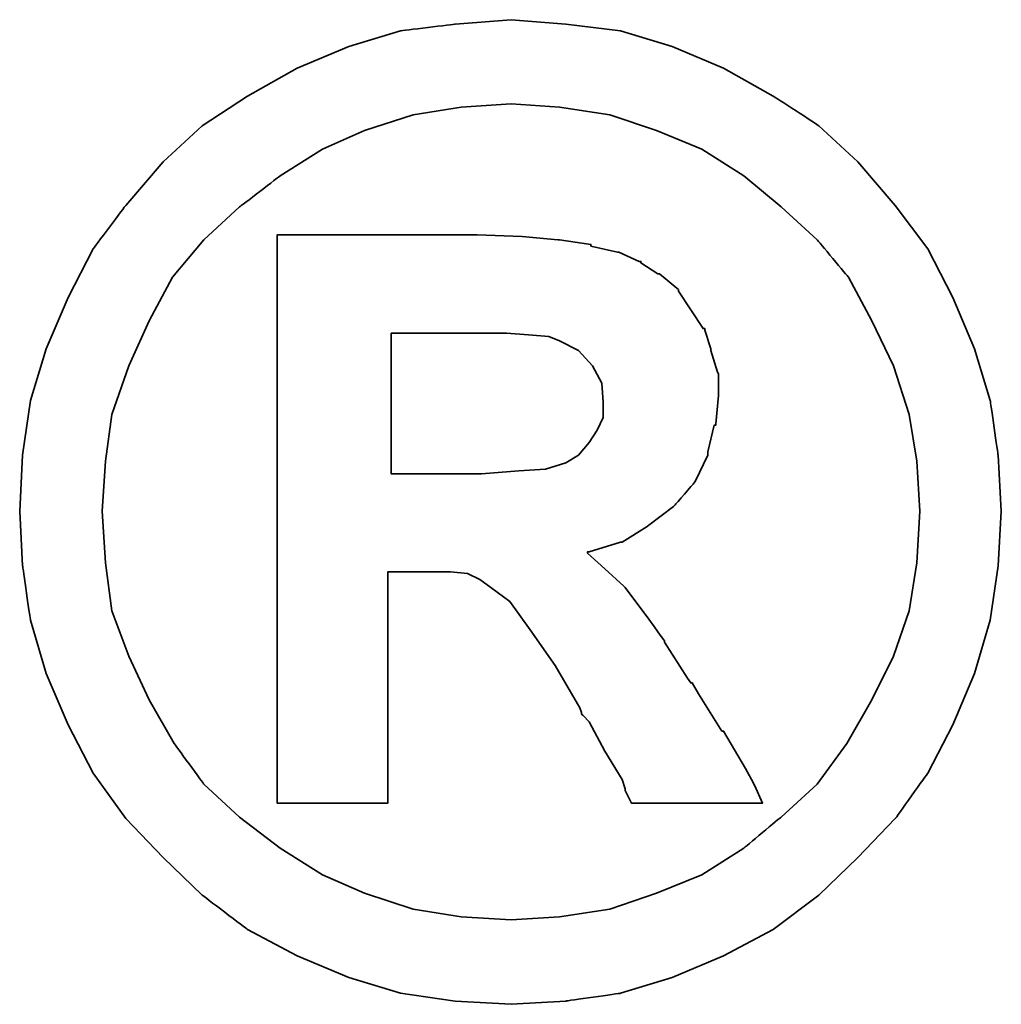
# Model space of a CAD drawing. Header units: millimetres. Extents: x 289 to 527, y -436 to -355.
# Tile 47 of 50: x 473.275 to 473.822, y -410.824 to -410.275. Entities that reach past the tile are written whole.
import ezdxf

# ---------------------------------------------------------------- set-up
doc = ezdxf.new("R2010")
doc.units = ezdxf.units.MM
doc.header["$LTSCALE"] = 0.1
doc.layers.add('DIM', color=4, linetype='CONTINUOUS')
doc.layers.add('layer 1', color=7, linetype='CONTINUOUS')

# ---------------------------------------------------------------- blocks, each defined once
blk = doc.blocks.new('TBI MOTION logo(完整正式版)')
at = {"layer": 'layer 1', "color": 22, "lineweight": 35}
for points, knots in [([(81.20634, 4.98624), (81.20634, 4.98624), (81.18649, 5.32862), (81.18649, 5.32862), (81.18649, 5.32862), (81.18649, 5.32862), (81.13886, 5.66206), (81.13886, 5.66206), (81.13886, 5.66206), (81.13886, 5.66206), (81.04359, 5.97764), (81.04359, 5.97764), (81.04359, 5.97764), (81.04359, 5.97764), (80.91061, 6.29124), (80.91061, 6.29124), (80.91061, 6.29124), (80.91061, 6.29124), (80.75778, 6.58697), (80.75778, 6.58697), (80.75778, 6.58697), (80.75778, 6.58697), (80.5593, 6.85294), (80.5593, 6.85294), (80.5593, 6.85294), (80.5593, 6.85294), (80.33105, 7.1189), (80.33105, 7.1189), (80.33105, 7.1189), (80.33105, 7.1189), (80.09287, 7.33921), (80.09287, 7.33921), (80.09287, 7.33921), (80.09287, 7.33921), (79.815, 7.51982), (79.815, 7.51982), (79.815, 7.51982), (79.815, 7.51982), (79.51133, 7.69051), (79.51133, 7.69051), (79.51133, 7.69051), (79.51133, 7.69051), (79.19773, 7.8235), (79.19773, 7.8235), (79.19773, 7.8235), (79.19773, 7.8235), (78.88215, 7.91877), (78.88215, 7.91877), (78.88215, 7.91877), (78.88215, 7.91877), (78.54871, 7.95846), (78.54871, 7.95846), (78.54871, 7.95846), (78.54871, 7.95846), (78.21526, 7.98625), (78.21526, 7.98625), (78.21526, 7.98625), (78.21526, 7.98625), (77.87388, 7.95846), (77.87388, 7.95846), (77.87388, 7.95846), (77.87388, 7.95846), (77.54044, 7.91877), (77.54044, 7.91877), (77.54044, 7.91877), (77.54044, 7.91877), (77.22485, 7.8235), (77.22485, 7.8235), (77.22485, 7.8235), (77.22485, 7.8235), (76.91027, 7.69051), (76.91027, 7.69051), (76.91027, 7.69051), (76.91027, 7.69051), (76.6056, 7.51982), (76.6056, 7.51982), (76.6056, 7.51982), (76.6056, 7.51982), (76.32972, 7.33921), (76.32972, 7.33921), (76.32972, 7.33921), (76.32972, 7.33921), (76.09154, 7.1189), (76.09154, 7.1189), (76.09154, 7.1189), (76.09154, 7.1189), (75.86329, 6.85294), (75.86329, 6.85294), (75.86329, 6.85294), (75.86329, 6.85294), (75.66382, 6.58697), (75.66382, 6.58697), (75.66382, 6.58697), (75.66382, 6.58697), (75.51099, 6.29124), (75.51099, 6.29124), (75.51099, 6.29124), (75.51099, 6.29124), (75.37702, 5.97764), (75.37702, 5.97764), (75.37702, 5.97764), (75.37702, 5.97764), (75.28175, 5.66206), (75.28175, 5.66206), (75.28175, 5.66206), (75.28175, 5.66206), (75.23411, 5.32862), (75.23411, 5.32862), (75.23411, 5.32862), (75.23411, 5.32862), (75.21625, 4.98624), (75.21625, 4.98624), (75.21625, 4.98624), (75.21625, 4.98624), (75.23411, 4.6528), (75.23411, 4.6528), (75.23411, 4.6528), (75.23411, 4.6528), (75.28175, 4.32035), (75.28175, 4.32035), (75.28175, 4.32035), (75.28175, 4.32035), (75.37702, 3.99583), (75.37702, 3.99583), (75.37702, 3.99583), (75.37702, 3.99583), (75.51099, 3.68224), (75.51099, 3.68224), (75.51099, 3.68224), (75.51099, 3.68224), (75.66382, 3.38749), (75.66382, 3.38749), (75.66382, 3.38749), (75.66382, 3.38749), (75.86329, 3.10963), (75.86329, 3.10963), (75.86329, 3.10963), (75.86329, 3.10963), (76.09154, 2.87145), (76.09154, 2.87145), (76.09154, 2.87145), (76.09154, 2.87145), (76.32972, 2.6432), (76.32972, 2.6432), (76.32972, 2.6432), (76.32972, 2.6432), (76.6056, 2.43381), (76.6056, 2.43381), (76.6056, 2.43381), (76.6056, 2.43381), (76.91027, 2.27205), (76.91027, 2.27205), (76.91027, 2.27205), (76.91027, 2.27205), (77.22485, 2.13906), (77.22485, 2.13906), (77.22485, 2.13906), (77.22485, 2.13906), (77.54044, 2.0438), (77.54044, 2.0438), (77.54044, 2.0438), (77.54044, 2.0438), (77.87388, 1.99616), (77.87388, 1.99616), (77.87388, 1.99616), (77.87388, 1.99616), (78.21526, 1.97631), (78.21526, 1.97631), (78.21526, 1.97631), (78.21526, 1.97631), (78.54871, 1.99616), (78.54871, 1.99616), (78.54871, 1.99616), (78.54871, 1.99616), (78.88215, 2.0438), (78.88215, 2.0438), (78.88215, 2.0438), (78.88215, 2.0438), (79.19773, 2.13906), (79.19773, 2.13906), (79.19773, 2.13906), (79.19773, 2.13906), (79.51133, 2.27205), (79.51133, 2.27205), (79.51133, 2.27205), (79.51133, 2.27205), (79.815, 2.43381), (79.815, 2.43381), (79.815, 2.43381), (79.815, 2.43381), (80.09287, 2.6432), (80.09287, 2.6432), (80.09287, 2.6432), (80.09287, 2.6432), (80.33105, 2.87145), (80.33105, 2.87145), (80.33105, 2.87145), (80.33105, 2.87145), (80.5593, 3.10963), (80.5593, 3.10963), (80.5593, 3.10963), (80.5593, 3.10963), (80.75778, 3.38749), (80.75778, 3.38749), (80.75778, 3.38749), (80.75778, 3.38749), (80.91061, 3.68224), (80.91061, 3.68224), (80.91061, 3.68224), (80.91061, 3.68224), (81.04359, 3.99583), (81.04359, 3.99583), (81.04359, 3.99583), (81.04359, 3.99583), (81.13886, 4.32035), (81.13886, 4.32035), (81.13886, 4.32035), (81.13886, 4.32035), (81.18649, 4.6528), (81.18649, 4.6528), (81.18649, 4.6528), (81.18649, 4.6528), (81.20634, 4.98624), (81.20634, 4.98624)], [0, 0, 0, 0, 0.0178571, 0.0178571, 0.0178571, 0.0178572, 0.0357143, 0.0357143, 0.0357143, 0.0357143, 0.0535714, 0.0535714, 0.0535714, 0.0535714, 0.0714286, 0.0714286, 0.0714286, 0.0714286, 0.0892857, 0.0892857, 0.0892857, 0.0892857, 0.1071429, 0.1071429, 0.1071429, 0.1071429, 0.125, 0.125, 0.125, 0.125, 0.1428571, 0.1428571, 0.1428571, 0.1428572, 0.1607143, 0.1607143, 0.1607143, 0.1607143, 0.1785714, 0.1785714, 0.1785714, 0.1785714, 0.1964286, 0.1964286, 0.1964286, 0.1964286, 0.2142857, 0.2142857, 0.2142857, 0.2142857, 0.2321429, 0.2321429, 0.2321429, 0.2321429, 0.25, 0.25, 0.25, 0.25, 0.2678571, 0.2678571, 0.2678571, 0.2678572, 0.2857143, 0.2857143, 0.2857143, 0.2857143, 0.3035714, 0.3035714, 0.3035714, 0.3035714, 0.3214286, 0.3214286, 0.3214286, 0.3214286, 0.3392857, 0.3392857, 0.3392857, 0.3392857, 0.3571429, 0.3571429, 0.3571429, 0.3571429, 0.375, 0.375, 0.375, 0.375, 0.3928571, 0.3928571, 0.3928571, 0.3928572, 0.4107143, 0.4107143, 0.4107143, 0.4107143, 0.4285714, 0.4285714, 0.4285714, 0.4285714, 0.4464286, 0.4464286, 0.4464286, 0.4464286, 0.4642857, 0.4642857, 0.4642857, 0.4642857, 0.4821429, 0.4821429, 0.4821429, 0.4821429, 0.5, 0.5, 0.5, 0.5, 0.5178571, 0.5178571, 0.5178571, 0.5178572, 0.5357143, 0.5357143, 0.5357143, 0.5357143, 0.5535714, 0.5535714, 0.5535714, 0.5535714, 0.5714286, 0.5714286, 0.5714286, 0.5714286, 0.5892857, 0.5892857, 0.5892857, 0.5892857, 0.6071429, 0.6071429, 0.6071429, 0.6071429, 0.625, 0.625, 0.625, 0.625, 0.6428571, 0.6428571, 0.6428571, 0.6428572, 0.6607143, 0.6607143, 0.6607143, 0.6607143, 0.6785714, 0.6785714, 0.6785714, 0.6785714, 0.6964286, 0.6964286, 0.6964286, 0.6964286, 0.7142857, 0.7142857, 0.7142857, 0.7142857, 0.7321429, 0.7321429, 0.7321429, 0.7321429, 0.75, 0.75, 0.75, 0.75, 0.7678571, 0.7678571, 0.7678571, 0.7678572, 0.7857143, 0.7857143, 0.7857143, 0.7857143, 0.8035714, 0.8035714, 0.8035714, 0.8035714, 0.8214286, 0.8214286, 0.8214286, 0.8214286, 0.8392857, 0.8392857, 0.8392857, 0.8392857, 0.8571429, 0.8571429, 0.8571429, 0.8571429, 0.875, 0.875, 0.875, 0.875, 0.8928571, 0.8928571, 0.8928571, 0.8928572, 0.9107143, 0.9107143, 0.9107143, 0.9107143, 0.9285714, 0.9285714, 0.9285714, 0.9285714, 0.9464286, 0.9464286, 0.9464286, 0.9464286, 0.9642857, 0.9642857, 0.9642857, 0.9642857, 0.9821429, 0.9821429, 0.9821429, 0.9821429, 1, 1, 1, 1]), ([(80.71014, 4.98624), (80.71014, 4.98624), (80.69129, 5.29091), (80.69129, 5.29091), (80.69129, 5.29091), (80.69129, 5.29091), (80.64464, 5.57672), (80.64464, 5.57672), (80.64464, 5.57672), (80.64464, 5.57672), (80.54937, 5.87245), (80.54937, 5.87245), (80.54937, 5.87245), (80.54937, 5.87245), (80.41639, 6.14833), (80.41639, 6.14833), (80.41639, 6.14833), (80.41639, 6.14833), (80.27349, 6.41429), (80.27349, 6.41429), (80.27349, 6.41429), (80.27349, 6.41429), (80.08295, 6.64255), (80.08295, 6.64255), (80.08295, 6.64255), (80.08295, 6.64255), (79.86264, 6.84301), (79.86264, 6.84301), (79.86264, 6.84301), (79.86264, 6.84301), (79.63439, 7.03355), (79.63439, 7.03355), (79.63439, 7.03355), (79.63439, 7.03355), (79.37835, 7.1963), (79.37835, 7.1963), (79.37835, 7.1963), (79.37835, 7.1963), (79.10246, 7.30944), (79.10246, 7.30944), (79.10246, 7.30944), (79.10246, 7.30944), (78.81665, 7.40471), (78.81665, 7.40471), (78.81665, 7.40471), (78.81665, 7.40471), (78.511, 7.45234), (78.511, 7.45234), (78.511, 7.45234), (78.511, 7.45234), (78.21526, 7.47219), (78.21526, 7.47219), (78.21526, 7.47219), (78.21526, 7.47219), (77.9106, 7.45234), (77.9106, 7.45234), (77.9106, 7.45234), (77.9106, 7.45234), (77.61685, 7.40471), (77.61685, 7.40471), (77.61685, 7.40471), (77.61685, 7.40471), (77.32012, 7.30944), (77.32012, 7.30944), (77.32012, 7.30944), (77.32012, 7.30944), (77.06309, 7.1963), (77.06309, 7.1963), (77.06309, 7.1963), (77.06309, 7.1963), (76.80606, 7.03355), (76.80606, 7.03355), (76.80606, 7.03355), (76.80606, 7.03355), (76.55797, 6.84301), (76.55797, 6.84301), (76.55797, 6.84301), (76.55797, 6.84301), (76.34063, 6.64255), (76.34063, 6.64255), (76.34063, 6.64255), (76.34063, 6.64255), (76.1491, 6.41429), (76.1491, 6.41429), (76.1491, 6.41429), (76.1491, 6.41429), (76.0062, 6.14833), (76.0062, 6.14833), (76.0062, 6.14833), (76.0062, 6.14833), (75.88314, 5.87245), (75.88314, 5.87245), (75.88314, 5.87245), (75.88314, 5.87245), (75.77794, 5.57672), (75.77794, 5.57672), (75.77794, 5.57672), (75.77794, 5.57672), (75.73924, 5.29091), (75.73924, 5.29091), (75.73924, 5.29091), (75.73924, 5.29091), (75.72039, 4.98624), (75.72039, 4.98624), (75.72039, 4.98624), (75.72039, 4.98624), (75.73924, 4.67165), (75.73924, 4.67165), (75.73924, 4.67165), (75.73924, 4.67165), (75.77794, 4.37791), (75.77794, 4.37791), (75.77794, 4.37791), (75.77794, 4.37791), (75.88314, 4.10102), (75.88314, 4.10102), (75.88314, 4.10102), (75.88314, 4.10102), (76.0062, 3.83407), (76.0062, 3.83407), (76.0062, 3.83407), (76.0062, 3.83407), (76.15902, 3.56811), (76.15902, 3.56811), (76.15902, 3.56811), (76.15902, 3.56811), (76.34063, 3.32001), (76.34063, 3.32001), (76.34063, 3.32001), (76.34063, 3.32001), (76.55797, 3.11955), (76.55797, 3.11955), (76.55797, 3.11955), (76.55797, 3.11955), (76.80606, 2.92901), (76.80606, 2.92901), (76.80606, 2.92901), (76.80606, 2.92901), (77.06309, 2.76725), (77.06309, 2.76725), (77.06309, 2.76725), (77.06309, 2.76725), (77.32012, 2.65412), (77.32012, 2.65412), (77.32012, 2.65412), (77.32012, 2.65412), (77.61685, 2.55786), (77.61685, 2.55786), (77.61685, 2.55786), (77.61685, 2.55786), (77.9106, 2.51022), (77.9106, 2.51022), (77.9106, 2.51022), (77.9106, 2.51022), (78.21526, 2.49137), (78.21526, 2.49137), (78.21526, 2.49137), (78.21526, 2.49137), (78.511, 2.51022), (78.511, 2.51022), (78.511, 2.51022), (78.511, 2.51022), (78.81665, 2.55786), (78.81665, 2.55786), (78.81665, 2.55786), (78.81665, 2.55786), (79.10246, 2.65412), (79.10246, 2.65412), (79.10246, 2.65412), (79.10246, 2.65412), (79.37835, 2.76725), (79.37835, 2.76725), (79.37835, 2.76725), (79.37835, 2.76725), (79.63439, 2.92901), (79.63439, 2.92901), (79.63439, 2.92901), (79.63439, 2.92901), (79.86264, 3.11955), (79.86264, 3.11955), (79.86264, 3.11955), (79.86264, 3.11955), (80.08295, 3.32001), (80.08295, 3.32001), (80.08295, 3.32001), (80.08295, 3.32001), (80.26356, 3.56811), (80.26356, 3.56811), (80.26356, 3.56811), (80.26356, 3.56811), (80.41639, 3.83407), (80.41639, 3.83407), (80.41639, 3.83407), (80.41639, 3.83407), (80.54937, 4.10102), (80.54937, 4.10102), (80.54937, 4.10102), (80.54937, 4.10102), (80.64464, 4.37791), (80.64464, 4.37791), (80.64464, 4.37791), (80.64464, 4.37791), (80.69129, 4.67165), (80.69129, 4.67165), (80.69129, 4.67165), (80.69129, 4.67165), (80.71014, 4.98624), (80.71014, 4.98624)], [0, 0, 0, 0, 0.0192308, 0.0192308, 0.0192308, 0.0192308, 0.0384615, 0.0384615, 0.0384615, 0.0384615, 0.0576923, 0.0576923, 0.0576923, 0.0576923, 0.0769231, 0.0769231, 0.0769231, 0.0769231, 0.0961538, 0.0961538, 0.0961538, 0.0961539, 0.1153846, 0.1153846, 0.1153846, 0.1153846, 0.1346154, 0.1346154, 0.1346154, 0.1346154, 0.1538462, 0.1538462, 0.1538462, 0.1538462, 0.1730769, 0.1730769, 0.1730769, 0.1730769, 0.1923077, 0.1923077, 0.1923077, 0.1923077, 0.2115385, 0.2115385, 0.2115385, 0.2115385, 0.2307692, 0.2307692, 0.2307692, 0.2307692, 0.25, 0.25, 0.25, 0.25, 0.2692308, 0.2692308, 0.2692308, 0.2692308, 0.2884615, 0.2884615, 0.2884615, 0.2884615, 0.3076923, 0.3076923, 0.3076923, 0.3076923, 0.3269231, 0.3269231, 0.3269231, 0.3269231, 0.3461538, 0.3461538, 0.3461538, 0.3461539, 0.3653846, 0.3653846, 0.3653846, 0.3653846, 0.3846154, 0.3846154, 0.3846154, 0.3846154, 0.4038462, 0.4038462, 0.4038462, 0.4038462, 0.4230769, 0.4230769, 0.4230769, 0.4230769, 0.4423077, 0.4423077, 0.4423077, 0.4423077, 0.4615385, 0.4615385, 0.4615385, 0.4615385, 0.4807692, 0.4807692, 0.4807692, 0.4807692, 0.5, 0.5, 0.5, 0.5, 0.5192308, 0.5192308, 0.5192308, 0.5192308, 0.5384615, 0.5384615, 0.5384615, 0.5384615, 0.5576923, 0.5576923, 0.5576923, 0.5576923, 0.5769231, 0.5769231, 0.5769231, 0.5769231, 0.5961538, 0.5961538, 0.5961538, 0.5961539, 0.6153846, 0.6153846, 0.6153846, 0.6153846, 0.6346154, 0.6346154, 0.6346154, 0.6346154, 0.6538462, 0.6538462, 0.6538462, 0.6538462, 0.6730769, 0.6730769, 0.6730769, 0.6730769, 0.6923077, 0.6923077, 0.6923077, 0.6923077, 0.7115385, 0.7115385, 0.7115385, 0.7115385, 0.7307692, 0.7307692, 0.7307692, 0.7307692, 0.75, 0.75, 0.75, 0.75, 0.7692308, 0.7692308, 0.7692308, 0.7692308, 0.7884615, 0.7884615, 0.7884615, 0.7884615, 0.8076923, 0.8076923, 0.8076923, 0.8076923, 0.8269231, 0.8269231, 0.8269231, 0.8269231, 0.8461538, 0.8461538, 0.8461538, 0.8461539, 0.8653846, 0.8653846, 0.8653846, 0.8653846, 0.8846154, 0.8846154, 0.8846154, 0.8846154, 0.9038462, 0.9038462, 0.9038462, 0.9038462, 0.9230769, 0.9230769, 0.9230769, 0.9230769, 0.9423077, 0.9423077, 0.9423077, 0.9423077, 0.9615385, 0.9615385, 0.9615385, 0.9615385, 0.9807692, 0.9807692, 0.9807692, 0.9807692, 1, 1, 1, 1]), ([(76.78721, 3.2823), (76.78721, 3.2823), (76.78721, 3.32001), (76.78721, 3.32001), (76.78721, 3.32001), (76.78721, 3.32001), (76.78721, 3.42422), (76.78721, 3.42422), (76.78721, 3.42422), (76.78721, 3.42422), (76.78721, 3.59689), (76.78721, 3.59689), (76.78721, 3.59689), (76.78721, 3.59689), (76.78721, 3.80529), (76.78721, 3.80529), (76.78721, 3.80529), (76.78721, 3.80529), (76.78721, 4.0524), (76.78721, 4.0524), (76.78721, 4.0524), (76.78721, 4.0524), (76.78721, 4.32035), (76.78721, 4.32035), (76.78721, 4.32035), (76.78721, 4.32035), (76.78721, 4.92868), (76.78721, 4.92868), (76.78721, 4.92868), (76.78721, 4.92868), (76.78721, 5.53801), (76.78721, 5.53801), (76.78721, 5.53801), (76.78721, 5.53801), (76.78721, 5.82482), (76.78721, 5.82482), (76.78721, 5.82482), (76.78721, 5.82482), (76.78721, 6.07291), (76.78721, 6.07291), (76.78721, 6.07291), (76.78721, 6.07291), (76.78721, 6.30017), (76.78721, 6.30017), (76.78721, 6.30017), (76.78721, 6.30017), (76.78721, 6.45399), (76.78721, 6.45399), (76.78721, 6.45399), (76.78721, 6.45399), (76.78721, 6.5572), (76.78721, 6.5572), (76.78721, 6.5572), (76.78721, 6.5572), (76.78721, 6.59689), (76.78721, 6.59689), (76.78721, 6.59689), (76.78721, 6.59689), (76.78721, 6.67232), (76.78721, 6.67232), (76.78721, 6.67232), (76.78721, 6.67232), (76.8537, 6.67232), (76.8537, 6.67232), (76.8537, 6.67232), (76.8537, 6.67232), (76.87355, 6.67232), (76.87355, 6.67232), (76.87355, 6.67232), (76.87355, 6.67232), (76.91027, 6.67232), (76.91027, 6.67232), (76.91027, 6.67232), (76.91027, 6.67232), (77.04424, 6.67232), (77.04424, 6.67232), (77.04424, 6.67232), (77.04424, 6.67232), (77.22485, 6.67232), (77.22485, 6.67232), (77.22485, 6.67232), (77.22485, 6.67232), (77.43524, 6.67232), (77.43524, 6.67232), (77.43524, 6.67232), (77.43524, 6.67232), (77.65357, 6.67232), (77.65357, 6.67232), (77.65357, 6.67232), (77.65357, 6.67232), (77.82625, 6.67232), (77.82625, 6.67232), (77.82625, 6.67232), (77.82625, 6.67232), (77.94037, 6.67232), (77.94037, 6.67232), (77.94037, 6.67232), (77.94037, 6.67232), (77.97709, 6.67232), (77.97709, 6.67232), (77.97709, 6.67232), (77.97709, 6.67232), (77.99694, 6.67232), (77.99694, 6.67232), (77.99694, 6.67232), (77.99694, 6.67232), (78.00686, 6.67232), (78.00686, 6.67232), (78.00686, 6.67232), (78.00686, 6.67232), (78.28275, 6.6624), (78.28275, 6.6624), (78.28275, 6.6624), (78.28275, 6.6624), (78.50107, 6.64255), (78.50107, 6.64255), (78.50107, 6.64255), (78.50107, 6.64255), (78.511, 6.64255), (78.511, 6.64255), (78.511, 6.64255), (78.511, 6.64255), (78.70154, 6.61476), (78.70154, 6.61476), (78.70154, 6.61476), (78.70154, 6.61476), (78.70154, 6.60483), (78.70154, 6.60483), (78.70154, 6.60483), (78.70154, 6.60483), (78.86429, 6.56713), (78.86429, 6.56713), (78.86429, 6.56713), (78.86429, 6.56713), (78.87223, 6.56713), (78.87223, 6.56713), (78.87223, 6.56713), (78.87223, 6.56713), (78.99727, 6.51056), (78.99727, 6.51056), (78.99727, 6.51056), (78.99727, 6.51056), (79.00719, 6.51056), (79.00719, 6.51056), (79.00719, 6.51056), (79.00719, 6.51056), (79.00719, 6.50162), (79.00719, 6.50162), (79.00719, 6.50162), (79.00719, 6.50162), (79.1104, 6.43415), (79.1104, 6.43415), (79.1104, 6.43415), (79.1104, 6.43415), (79.12132, 6.43415), (79.12132, 6.43415), (79.12132, 6.43415), (79.12132, 6.43415), (79.22552, 6.34781), (79.22552, 6.34781), (79.22552, 6.34781), (79.22552, 6.34781), (79.23544, 6.33888), (79.23544, 6.33888), (79.23544, 6.33888), (79.23544, 6.33888), (79.23544, 6.32895), (79.23544, 6.32895), (79.23544, 6.32895), (79.23544, 6.32895), (79.31087, 6.21483), (79.31087, 6.21483), (79.31087, 6.21483), (79.31087, 6.21483), (79.38629, 6.1007), (79.38629, 6.1007), (79.38629, 6.1007), (79.38629, 6.1007), (79.3972, 6.1007), (79.3972, 6.1007), (79.3972, 6.1007), (79.3972, 6.1007), (79.3972, 6.09078), (79.3972, 6.09078), (79.3972, 6.09078), (79.3972, 6.09078), (79.43392, 5.97764), (79.43392, 5.97764), (79.43392, 5.97764), (79.43392, 5.97764), (79.43392, 5.96772), (79.43392, 5.96772), (79.43392, 5.96772), (79.43392, 5.96772), (79.47362, 5.83474), (79.47362, 5.83474), (79.47362, 5.83474), (79.47362, 5.83474), (79.48156, 5.82482), (79.48156, 5.82482), (79.48156, 5.82482), (79.48156, 5.82482), (79.48156, 5.69977), (79.48156, 5.69977), (79.48156, 5.69977), (79.48156, 5.69977), (79.48156, 5.69183), (79.48156, 5.69183), (79.48156, 5.69183), (79.48156, 5.69183), (79.4637, 5.51915), (79.4637, 5.51915), (79.4637, 5.51915), (79.4637, 5.51915), (79.4637, 5.51122), (79.4637, 5.51122), (79.4637, 5.51122), (79.4637, 5.51122), (79.45377, 5.51122), (79.45377, 5.51122), (79.45377, 5.51122), (79.45377, 5.51122), (79.41507, 5.34847), (79.41507, 5.34847), (79.41507, 5.34847), (79.41507, 5.34847), (79.41507, 5.33854), (79.41507, 5.33854), (79.41507, 5.33854), (79.41507, 5.33854), (79.41507, 5.32862), (79.41507, 5.32862), (79.41507, 5.32862), (79.41507, 5.32862), (79.33865, 5.16785), (79.33865, 5.16785), (79.33865, 5.16785), (79.33865, 5.16785), (79.33071, 5.15693), (79.33071, 5.15693), (79.33071, 5.15693), (79.33071, 5.15693), (79.2156, 5.02495), (79.2156, 5.02495), (79.2156, 5.02495), (79.2156, 5.02495), (79.20567, 5.01502), (79.20567, 5.01502), (79.20567, 5.01502), (79.20567, 5.01502), (79.05483, 4.89991), (79.05483, 4.89991), (79.05483, 4.89991), (79.05483, 4.89991), (79.04491, 4.89197), (79.04491, 4.89197), (79.04491, 4.89197), (79.04491, 4.89197), (78.89208, 4.7967), (78.89208, 4.7967), (78.89208, 4.7967), (78.89208, 4.7967), (78.88215, 4.7967), (78.88215, 4.7967), (78.88215, 4.7967), (78.88215, 4.7967), (78.69161, 4.73913), (78.69161, 4.73913), (78.69161, 4.73913), (78.69161, 4.73913), (78.68169, 4.73913), (78.68169, 4.73913), (78.68169, 4.73913), (78.68169, 4.73913), (78.68169, 4.72921), (78.68169, 4.72921), (78.68169, 4.72921), (78.68169, 4.72921), (78.78688, 4.63394), (78.78688, 4.63394), (78.78688, 4.63394), (78.78688, 4.63394), (78.902, 4.52875), (78.902, 4.52875), (78.902, 4.52875), (78.902, 4.52875), (78.91093, 4.52081), (78.91093, 4.52081), (78.91093, 4.52081), (78.91093, 4.52081), (79.02506, 4.36798), (79.02506, 4.36798), (79.02506, 4.36798), (79.02506, 4.36798), (79.1501, 4.1953), (79.1501, 4.1953), (79.1501, 4.1953), (79.1501, 4.1953), (79.1501, 4.18736), (79.1501, 4.18736), (79.1501, 4.18736), (79.1501, 4.18736), (79.29201, 3.96705), (79.29201, 3.96705), (79.29201, 3.96705), (79.29201, 3.96705), (79.31087, 3.93828), (79.31087, 3.93828), (79.31087, 3.93828), (79.31087, 3.93828), (79.32079, 3.93828), (79.32079, 3.93828), (79.32079, 3.93828), (79.32079, 3.93828), (79.3585, 3.87178), (79.3585, 3.87178), (79.3585, 3.87178), (79.3585, 3.87178), (79.50141, 3.64353), (79.50141, 3.64353), (79.50141, 3.64353), (79.50141, 3.64353), (79.51133, 3.64353), (79.51133, 3.64353), (79.51133, 3.64353), (79.51133, 3.64353), (79.64431, 3.41528), (79.64431, 3.41528), (79.64431, 3.41528), (79.64431, 3.41528), (79.68202, 3.3478), (79.68202, 3.3478), (79.68202, 3.3478), (79.68202, 3.3478), (79.70187, 3.31009), (79.70187, 3.31009), (79.70187, 3.31009), (79.70187, 3.31009), (79.7495, 3.2049), (79.7495, 3.2049), (79.7495, 3.2049), (79.7495, 3.2049), (79.64431, 3.2049), (79.64431, 3.2049), (79.64431, 3.2049), (79.64431, 3.2049), (79.62546, 3.2049), (79.62546, 3.2049), (79.62546, 3.2049), (79.62546, 3.2049), (79.53912, 3.2049), (79.53912, 3.2049), (79.53912, 3.2049), (79.53912, 3.2049), (79.31087, 3.2049), (79.31087, 3.2049), (79.31087, 3.2049), (79.31087, 3.2049), (79.08262, 3.2049), (79.08262, 3.2049), (79.08262, 3.2049), (79.08262, 3.2049), (79.00719, 3.2049), (79.00719, 3.2049), (79.00719, 3.2049), (79.00719, 3.2049), (78.98735, 3.2049), (78.98735, 3.2049), (78.98735, 3.2049), (78.98735, 3.2049), (78.94964, 3.2049), (78.94964, 3.2049), (78.94964, 3.2049), (78.94964, 3.2049), (78.92979, 3.24459), (78.92979, 3.24459), (78.92979, 3.24459), (78.92979, 3.24459), (78.91093, 3.2823), (78.91093, 3.2823), (78.91093, 3.2823), (78.91093, 3.2823), (78.91093, 3.29223), (78.91093, 3.29223), (78.91093, 3.29223), (78.91093, 3.29223), (78.89208, 3.3478), (78.89208, 3.3478), (78.89208, 3.3478), (78.89208, 3.3478), (78.78688, 3.52048), (78.78688, 3.52048), (78.78688, 3.52048), (78.78688, 3.52048), (78.69161, 3.7001), (78.69161, 3.7001), (78.69161, 3.7001), (78.69161, 3.7001), (78.6539, 3.7388), (78.6539, 3.7388), (78.6539, 3.7388), (78.6539, 3.7388), (78.64398, 3.74873), (78.64398, 3.74873), (78.64398, 3.74873), (78.64398, 3.74873), (78.64398, 3.75766), (78.64398, 3.75766), (78.64398, 3.75766), (78.64398, 3.75766), (78.63405, 3.78644), (78.63405, 3.78644), (78.63405, 3.78644), (78.63405, 3.78644), (78.48321, 4.04347), (78.48321, 4.04347), (78.48321, 4.04347), (78.48321, 4.04347), (78.33038, 4.2618), (78.33038, 4.2618), (78.33038, 4.2618), (78.33038, 4.2618), (78.20732, 4.43447), (78.20732, 4.43447), (78.20732, 4.43447), (78.20732, 4.43447), (78.09221, 4.52081), (78.09221, 4.52081), (78.09221, 4.52081), (78.09221, 4.52081), (78.02472, 4.56845), (78.02472, 4.56845), (78.02472, 4.56845), (78.02472, 4.56845), (77.9493, 4.60616), (77.9493, 4.60616), (77.9493, 4.60616), (77.9493, 4.60616), (77.8451, 4.61608), (77.8451, 4.61608), (77.8451, 4.61608), (77.8451, 4.61608), (77.71113, 4.61608), (77.71113, 4.61608), (77.71113, 4.61608), (77.71113, 4.61608), (77.69128, 4.61608), (77.69128, 4.61608), (77.69128, 4.61608), (77.69128, 4.61608), (77.67342, 4.61608), (77.67342, 4.61608), (77.67342, 4.61608), (77.67342, 4.61608), (77.5583, 4.61608), (77.5583, 4.61608), (77.5583, 4.61608), (77.5583, 4.61608), (77.46303, 4.61608), (77.46303, 4.61608), (77.46303, 4.61608), (77.46303, 4.61608), (77.46303, 4.54761), (77.46303, 4.54761), (77.46303, 4.54761), (77.46303, 4.54761), (77.46303, 4.47318), (77.46303, 4.47318), (77.46303, 4.47318), (77.46303, 4.47318), (77.46303, 4.24294), (77.46303, 4.24294), (77.46303, 4.24294), (77.46303, 4.24294), (77.46303, 3.99583), (77.46303, 3.99583), (77.46303, 3.99583), (77.46303, 3.99583), (77.46303, 3.72888), (77.46303, 3.72888), (77.46303, 3.72888), (77.46303, 3.72888), (77.46303, 3.51055), (77.46303, 3.51055), (77.46303, 3.51055), (77.46303, 3.51055), (77.46303, 3.42422), (77.46303, 3.42422), (77.46303, 3.42422), (77.46303, 3.42422), (77.46303, 3.35773), (77.46303, 3.35773), (77.46303, 3.35773), (77.46303, 3.35773), (77.46303, 3.30017), (77.46303, 3.30017), (77.46303, 3.30017), (77.46303, 3.30017), (77.46303, 3.2823), (77.46303, 3.2823), (77.46303, 3.2823), (77.46303, 3.2823), (77.46303, 3.2049), (77.46303, 3.2049), (77.46303, 3.2049), (77.46303, 3.2049), (77.39753, 3.2049), (77.39753, 3.2049), (77.39753, 3.2049), (77.39753, 3.2049), (77.37768, 3.2049), (77.37768, 3.2049), (77.37768, 3.2049), (77.37768, 3.2049), (77.32012, 3.2049), (77.32012, 3.2049), (77.32012, 3.2049), (77.32012, 3.2049), (77.12165, 3.2049), (77.12165, 3.2049), (77.12165, 3.2049), (77.12165, 3.2049), (76.94897, 3.2049), (76.94897, 3.2049), (76.94897, 3.2049), (76.94897, 3.2049), (76.8924, 3.2049), (76.8924, 3.2049), (76.8924, 3.2049), (76.8924, 3.2049), (76.8537, 3.2049), (76.8537, 3.2049), (76.8537, 3.2049), (76.8537, 3.2049), (76.78721, 3.2049), (76.78721, 3.2049), (76.78721, 3.2049), (76.78721, 3.2049), (76.78721, 3.2823), (76.78721, 3.2823)], [0, 0, 0, 0, 0.0074074, 0.0074074, 0.0074074, 0.0074074, 0.0148148, 0.0148148, 0.0148148, 0.0148148, 0.0222222, 0.0222222, 0.0222222, 0.0222222, 0.0296296, 0.0296296, 0.0296296, 0.0296296, 0.037037, 0.037037, 0.037037, 0.037037, 0.0444444, 0.0444444, 0.0444444, 0.0444445, 0.0518519, 0.0518519, 0.0518519, 0.0518519, 0.0592593, 0.0592593, 0.0592593, 0.0592593, 0.0666667, 0.0666667, 0.0666667, 0.0666667, 0.0740741, 0.0740741, 0.0740741, 0.0740741, 0.0814815, 0.0814815, 0.0814815, 0.0814815, 0.0888889, 0.0888889, 0.0888889, 0.0888889, 0.0962963, 0.0962963, 0.0962963, 0.0962963, 0.1037037, 0.1037037, 0.1037037, 0.1037037, 0.1111111, 0.1111111, 0.1111111, 0.1111111, 0.1185185, 0.1185185, 0.1185185, 0.1185185, 0.1259259, 0.1259259, 0.1259259, 0.1259259, 0.1333333, 0.1333333, 0.1333333, 0.1333333, 0.1407407, 0.1407407, 0.1407407, 0.1407408, 0.1481481, 0.1481481, 0.1481481, 0.1481482, 0.1555556, 0.1555556, 0.1555556, 0.1555556, 0.162963, 0.162963, 0.162963, 0.162963, 0.1703704, 0.1703704, 0.1703704, 0.1703704, 0.1777778, 0.1777778, 0.1777778, 0.1777778, 0.1851852, 0.1851852, 0.1851852, 0.1851852, 0.1925926, 0.1925926, 0.1925926, 0.1925926, 0.2, 0.2, 0.2, 0.2, 0.2074074, 0.2074074, 0.2074074, 0.2074074, 0.2148148, 0.2148148, 0.2148148, 0.2148148, 0.2222222, 0.2222222, 0.2222222, 0.2222222, 0.2296296, 0.2296296, 0.2296296, 0.2296296, 0.237037, 0.237037, 0.237037, 0.237037, 0.2444444, 0.2444444, 0.2444444, 0.2444445, 0.2518519, 0.2518519, 0.2518519, 0.2518519, 0.2592593, 0.2592593, 0.2592593, 0.2592593, 0.2666667, 0.2666667, 0.2666667, 0.2666667, 0.2740741, 0.2740741, 0.2740741, 0.2740741, 0.2814815, 0.2814815, 0.2814815, 0.2814815, 0.2888889, 0.2888889, 0.2888889, 0.2888889, 0.2962963, 0.2962963, 0.2962963, 0.2962963, 0.3037037, 0.3037037, 0.3037037, 0.3037037, 0.3111111, 0.3111111, 0.3111111, 0.3111111, 0.3185185, 0.3185185, 0.3185185, 0.3185185, 0.3259259, 0.3259259, 0.3259259, 0.3259259, 0.3333333, 0.3333333, 0.3333333, 0.3333333, 0.3407407, 0.3407407, 0.3407407, 0.3407408, 0.3481481, 0.3481481, 0.3481481, 0.3481482, 0.3555556, 0.3555556, 0.3555556, 0.3555556, 0.362963, 0.362963, 0.362963, 0.362963, 0.3703704, 0.3703704, 0.3703704, 0.3703704, 0.3777778, 0.3777778, 0.3777778, 0.3777778, 0.3851852, 0.3851852, 0.3851852, 0.3851852, 0.3925926, 0.3925926, 0.3925926, 0.3925926, 0.4, 0.4, 0.4, 0.4, 0.4074074, 0.4074074, 0.4074074, 0.4074074, 0.4148148, 0.4148148, 0.4148148, 0.4148148, 0.4222222, 0.4222222, 0.4222222, 0.4222222, 0.4296296, 0.4296296, 0.4296296, 0.4296296, 0.437037, 0.437037, 0.437037, 0.437037, 0.4444444, 0.4444444, 0.4444444, 0.4444445, 0.4518519, 0.4518519, 0.4518519, 0.4518519, 0.4592593, 0.4592593, 0.4592593, 0.4592593, 0.4666667, 0.4666667, 0.4666667, 0.4666667, 0.4740741, 0.4740741, 0.4740741, 0.4740741, 0.4814815, 0.4814815, 0.4814815, 0.4814815, 0.4888889, 0.4888889, 0.4888889, 0.4888889, 0.4962963, 0.4962963, 0.4962963, 0.4962963, 0.5037037, 0.5037037, 0.5037037, 0.5037037, 0.5111111, 0.5111111, 0.5111111, 0.5111111, 0.5185185, 0.5185185, 0.5185185, 0.5185185, 0.5259259, 0.5259259, 0.5259259, 0.5259259, 0.5333333, 0.5333333, 0.5333333, 0.5333333, 0.5407407, 0.5407407, 0.5407407, 0.5407408, 0.5481481, 0.5481481, 0.5481481, 0.5481482, 0.5555556, 0.5555556, 0.5555556, 0.5555556, 0.562963, 0.562963, 0.562963, 0.562963, 0.5703704, 0.5703704, 0.5703704, 0.5703704, 0.5777778, 0.5777778, 0.5777778, 0.5777778, 0.5851852, 0.5851852, 0.5851852, 0.5851852, 0.5925926, 0.5925926, 0.5925926, 0.5925926, 0.6, 0.6, 0.6, 0.6, 0.6074074, 0.6074074, 0.6074074, 0.6074074, 0.6148148, 0.6148148, 0.6148148, 0.6148148, 0.6222222, 0.6222222, 0.6222222, 0.6222222, 0.6296296, 0.6296296, 0.6296296, 0.6296296, 0.637037, 0.637037, 0.637037, 0.637037, 0.6444444, 0.6444444, 0.6444444, 0.6444445, 0.6518519, 0.6518519, 0.6518519, 0.6518519, 0.6592593, 0.6592593, 0.6592593, 0.6592593, 0.6666667, 0.6666667, 0.6666667, 0.6666667, 0.6740741, 0.6740741, 0.6740741, 0.6740741, 0.6814815, 0.6814815, 0.6814815, 0.6814815, 0.6888889, 0.6888889, 0.6888889, 0.6888889, 0.6962963, 0.6962963, 0.6962963, 0.6962963, 0.7037037, 0.7037037, 0.7037037, 0.7037037, 0.7111111, 0.7111111, 0.7111111, 0.7111111, 0.7185185, 0.7185185, 0.7185185, 0.7185185, 0.7259259, 0.7259259, 0.7259259, 0.7259259, 0.7333333, 0.7333333, 0.7333333, 0.7333333, 0.7407407, 0.7407407, 0.7407407, 0.7407408, 0.7481481, 0.7481481, 0.7481481, 0.7481482, 0.7555556, 0.7555556, 0.7555556, 0.7555556, 0.762963, 0.762963, 0.762963, 0.762963, 0.7703704, 0.7703704, 0.7703704, 0.7703704, 0.7777778, 0.7777778, 0.7777778, 0.7777778, 0.7851852, 0.7851852, 0.7851852, 0.7851852, 0.7925926, 0.7925926, 0.7925926, 0.7925926, 0.8, 0.8, 0.8, 0.8, 0.8074074, 0.8074074, 0.8074074, 0.8074074, 0.8148148, 0.8148148, 0.8148148, 0.8148148, 0.8222222, 0.8222222, 0.8222222, 0.8222222, 0.8296296, 0.8296296, 0.8296296, 0.8296296, 0.837037, 0.837037, 0.837037, 0.837037, 0.8444444, 0.8444444, 0.8444444, 0.8444445, 0.8518519, 0.8518519, 0.8518519, 0.8518519, 0.8592593, 0.8592593, 0.8592593, 0.8592593, 0.8666667, 0.8666667, 0.8666667, 0.8666667, 0.8740741, 0.8740741, 0.8740741, 0.8740741, 0.8814815, 0.8814815, 0.8814815, 0.8814815, 0.8888889, 0.8888889, 0.8888889, 0.8888889, 0.8962963, 0.8962963, 0.8962963, 0.8962963, 0.9037037, 0.9037037, 0.9037037, 0.9037037, 0.9111111, 0.9111111, 0.9111111, 0.9111111, 0.9185185, 0.9185185, 0.9185185, 0.9185185, 0.9259259, 0.9259259, 0.9259259, 0.9259259, 0.9333333, 0.9333333, 0.9333333, 0.9333333, 0.9407407, 0.9407407, 0.9407407, 0.9407408, 0.9481481, 0.9481481, 0.9481481, 0.9481482, 0.9555556, 0.9555556, 0.9555556, 0.9555556, 0.962963, 0.962963, 0.962963, 0.962963, 0.9703704, 0.9703704, 0.9703704, 0.9703704, 0.9777778, 0.9777778, 0.9777778, 0.9777778, 0.9851852, 0.9851852, 0.9851852, 0.9851852, 0.9925926, 0.9925926, 0.9925926, 0.9925926, 1, 1, 1, 1]), ([(77.48288, 6.07291), (77.48288, 6.07291), (77.48288, 5.99551), (77.48288, 5.99551), (77.48288, 5.99551), (77.48288, 5.99551), (77.48288, 5.82482), (77.48288, 5.82482), (77.48288, 5.82482), (77.48288, 5.82482), (77.48288, 5.63328), (77.48288, 5.63328), (77.48288, 5.63328), (77.48288, 5.63328), (77.48288, 5.46358), (77.48288, 5.46358), (77.48288, 5.46358), (77.48288, 5.46358), (77.48288, 5.29091), (77.48288, 5.29091), (77.48288, 5.29091), (77.48288, 5.29091), (77.48288, 5.21449), (77.48288, 5.21449), (77.48288, 5.21449), (77.48288, 5.21449), (77.50074, 5.21449), (77.50074, 5.21449), (77.50074, 5.21449), (77.50074, 5.21449), (77.71113, 5.21449), (77.71113, 5.21449), (77.71113, 5.21449), (77.71113, 5.21449), (77.94037, 5.21449), (77.94037, 5.21449), (77.94037, 5.21449), (77.94037, 5.21449), (78.01579, 5.21449), (78.01579, 5.21449), (78.01579, 5.21449), (78.01579, 5.21449), (78.03465, 5.21449), (78.03465, 5.21449), (78.03465, 5.21449), (78.03465, 5.21449), (78.2629, 5.23335), (78.2629, 5.23335), (78.2629, 5.23335), (78.2629, 5.23335), (78.42565, 5.24327), (78.42565, 5.24327), (78.42565, 5.24327), (78.42565, 5.24327), (78.54871, 5.28098), (78.54871, 5.28098), (78.54871, 5.28098), (78.54871, 5.28098), (78.62611, 5.32862), (78.62611, 5.32862), (78.62611, 5.32862), (78.62611, 5.32862), (78.69161, 5.40503), (78.69161, 5.40503), (78.69161, 5.40503), (78.69161, 5.40503), (78.73925, 5.48145), (78.73925, 5.48145), (78.73925, 5.48145), (78.73925, 5.48145), (78.77696, 5.55885), (78.77696, 5.55885), (78.77696, 5.55885), (78.77696, 5.55885), (78.77696, 5.65214), (78.77696, 5.65214), (78.77696, 5.65214), (78.77696, 5.65214), (78.76902, 5.76726), (78.76902, 5.76726), (78.76902, 5.76726), (78.76902, 5.76726), (78.71146, 5.87245), (78.71146, 5.87245), (78.71146, 5.87245), (78.71146, 5.87245), (78.62611, 5.96772), (78.62611, 5.96772), (78.62611, 5.96772), (78.62611, 5.96772), (78.511, 6.02528), (78.511, 6.02528), (78.511, 6.02528), (78.511, 6.02528), (78.44451, 6.05306), (78.44451, 6.05306), (78.44451, 6.05306), (78.44451, 6.05306), (78.32046, 6.06299), (78.32046, 6.06299), (78.32046, 6.06299), (78.32046, 6.06299), (78.18748, 6.07291), (78.18748, 6.07291), (78.18748, 6.07291), (78.18748, 6.07291), (77.99694, 6.07291), (77.99694, 6.07291), (77.99694, 6.07291), (77.99694, 6.07291), (77.97709, 6.07291), (77.97709, 6.07291), (77.97709, 6.07291), (77.97709, 6.07291), (77.90167, 6.07291), (77.90167, 6.07291), (77.90167, 6.07291), (77.90167, 6.07291), (77.69128, 6.07291), (77.69128, 6.07291), (77.69128, 6.07291), (77.69128, 6.07291), (77.50074, 6.07291), (77.50074, 6.07291), (77.50074, 6.07291), (77.50074, 6.07291), (77.48288, 6.07291), (77.48288, 6.07291)], [0, 0, 0, 0, 0.03125, 0.03125, 0.03125, 0.03125, 0.0625, 0.0625, 0.0625, 0.0625, 0.09375, 0.09375, 0.09375, 0.09375, 0.125, 0.125, 0.125, 0.125, 0.15625, 0.15625, 0.15625, 0.15625, 0.1875, 0.1875, 0.1875, 0.1875, 0.21875, 0.21875, 0.21875, 0.21875, 0.25, 0.25, 0.25, 0.25, 0.28125, 0.28125, 0.28125, 0.28125, 0.3125, 0.3125, 0.3125, 0.3125, 0.34375, 0.34375, 0.34375, 0.34375, 0.375, 0.375, 0.375, 0.375, 0.40625, 0.40625, 0.40625, 0.40625, 0.4375, 0.4375, 0.4375, 0.4375, 0.46875, 0.46875, 0.46875, 0.46875, 0.5, 0.5, 0.5, 0.5, 0.53125, 0.53125, 0.53125, 0.53125, 0.5625, 0.5625, 0.5625, 0.5625, 0.59375, 0.59375, 0.59375, 0.59375, 0.625, 0.625, 0.625, 0.625, 0.65625, 0.65625, 0.65625, 0.65625, 0.6875, 0.6875, 0.6875, 0.6875, 0.71875, 0.71875, 0.71875, 0.71875, 0.75, 0.75, 0.75, 0.75, 0.78125, 0.78125, 0.78125, 0.78125, 0.8125, 0.8125, 0.8125, 0.8125, 0.84375, 0.84375, 0.84375, 0.84375, 0.875, 0.875, 0.875, 0.875, 0.90625, 0.90625, 0.90625, 0.90625, 0.9375, 0.9375, 0.9375, 0.9375, 0.96875, 0.96875, 0.96875, 0.96875, 1, 1, 1, 1])]:
    blk.add_open_spline(points, degree=3, knots=knots, dxfattribs=at)

msp = doc.modelspace()

# ---------------------------------------------------------------- block references
at = {"layer": 'DIM', "color": 0, "xscale": 0.0912171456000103, "yscale": 0.0912171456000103, "zscale": 0.0912171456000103}
msp.add_blockref('TBI MOTION logo(完整正式版)', (466.41439, -411.00393), dxfattribs=at)

doc.saveas('drawing.dxf')
